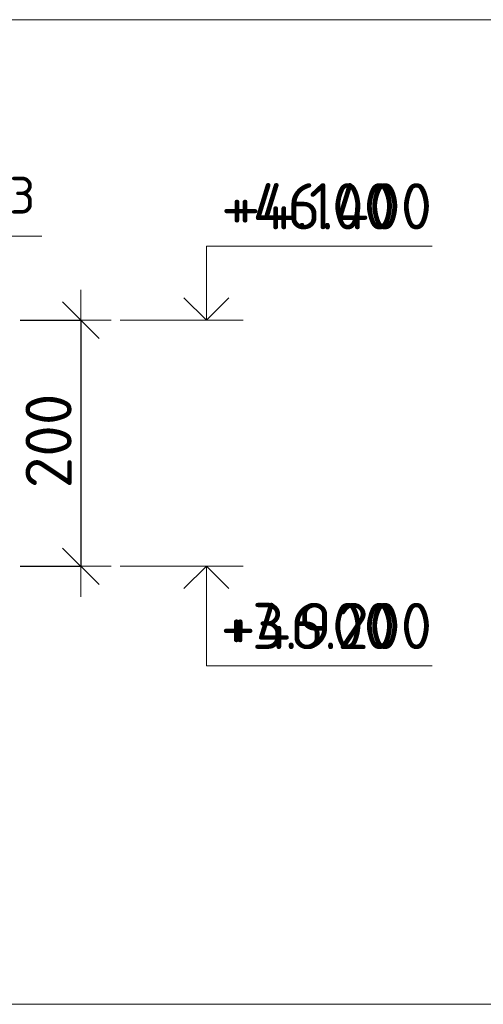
# Model space of a CAD drawing. Header units: metres. Extents: x -38 to 98, y -15 to 21.
# Tile 109 of 147: x 77.295 to 77.672, y 2.872 to 3.672. Entities that reach past the tile are written whole.
import ezdxf

# ---------------------------------------------------------------- set-up
doc = ezdxf.new("R2010")
doc.units = ezdxf.units.M
doc.header["$PDMODE"] = 65
for name, color, linetype, lineweight in [('XR$3$Размерная линия_ общее', 7, 'Continuous', 13), ('XR$4$Текст_ примечание', 7, 'Continuous', 13), ('XR$5$Размерная линия_ общее', 7, 'Continuous', 13)]:
    doc.layers.add(name, color=color, linetype=linetype, lineweight=lineweight)
doc.styles.add('ISOCPEUR', font='txt')
doc.dimstyles.new('DIMSTYLE_27', dxfattribs={"dimtxt": 0.0375, "dimasz": 0.0495, "dimexe": 0, "dimexo": 0, "dimgap": 0.01875, "dimtad": 2, "dimdec": 0, "dimlfac": 1000, "dimrnd": 1, "dimzin": 12, "dimdsep": 46, "dimtxsty": 'ISOCPEUR', "dimblk1": 'ALL_ML_STRICH', "dimblk2": 'ALL_ML_STRICH', "dimsah": 1, "dimcen": 0, "dimclrd": 7, "dimclre": 256, "dimclrt": 7, "dimadec": 0, "dimazin": 0, "dimtfac": 1, "dimtdec": 0, "dimtix": 1, "dimtmove": 2, "dimatfit": 3, "dimfxl": 0, "dimtzin": 0, "dimlwd": 0, "dimlwe": -3, "dimarcsym": 0})
doc.dimstyles.new('DIMSTYLE_36', dxfattribs={"dimtxt": 0.0375, "dimasz": 0.0495, "dimexe": 0, "dimexo": 0, "dimgap": 0.01875, "dimtad": 2, "dimdec": 0, "dimlfac": 1000, "dimrnd": 1, "dimzin": 12, "dimdsep": 46, "dimtxsty": 'ISOCPEUR', "dimblk1": 'ALL_ML_STRICH', "dimblk2": 'ALL_ML_STRICH', "dimsah": 1, "dimcen": 0, "dimclrd": 7, "dimclre": 256, "dimclrt": 7, "dimadec": 0, "dimazin": 0, "dimtfac": 1, "dimtdec": 0, "dimtix": 1, "dimtmove": 2, "dimatfit": 3, "dimfxl": 0, "dimtzin": 0, "dimlwd": 0, "dimlwe": -3, "dimarcsym": 0})

# ---------------------------------------------------------------- blocks, each defined once
blk = doc.blocks.new('СЛОЖНЫЙ_ОБЪЕКТ_28')
at = {"color": 7, "linetype": 'Continuous', "lineweight": 13, "transparency": 33554687}
blk.add_line((77.47674, 3.22759), (77.37674, 3.22759), dxfattribs=at)
at = {"color": 7, "linetype": 'Continuous', "lineweight": 35, "transparency": 33554687}
blk.add_lwpolyline([(77.42858, 3.20943), (77.44674, 3.22759), (77.4649, 3.20943)], dxfattribs=at)
at = {"color": 7, "linetype": 'Continuous', "lineweight": 13, "transparency": 33554687}
blk.add_lwpolyline([(77.44674, 3.22759), (77.44674, 3.14659), (77.60024, 3.14659)], dxfattribs=at)
blk = doc.blocks.new('СЛОЖНЫЙ_ОБЪЕКТ_29')
at = {"color": 7, "linetype": 'Continuous', "lineweight": 13, "transparency": 33554687}
blk.add_line((77.47674, 3.42759), (77.37674, 3.42759), dxfattribs=at)
blk.add_lwpolyline([(77.44674, 3.42759), (77.44674, 3.48759), (77.60024, 3.48759)], dxfattribs=at)
at = {"color": 7, "linetype": 'Continuous', "lineweight": 35, "transparency": 33554687}
blk.add_lwpolyline([(77.42858, 3.44575), (77.44674, 3.42759), (77.4649, 3.44575)], dxfattribs=at)
blk = doc.blocks.new('ALL_ML_STRICH')
at = {"color": 0, "linetype": 'ByBlock', "lineweight": -2}
for p, q in [((0, -0.5), (0, 0.5)), ((-0.3, -0.3), (0.3, 0.3)), ((-1, 0), (0.5, 0))]:
    blk.add_line(p, q, dxfattribs=at)
blk = doc.blocks.new('*D179')
at = {"layer": 'DEFPOINTS', "color": 7, "linetype": 'Continuous', "lineweight": 13, "transparency": 33554687}
for p in [(77.27536, 3.42759), (77.34478, 3.42759), (77.27536, 3.22759)]:
    blk.add_point(p, dxfattribs=at)
at = {"layer": 'XR$3$Размерная линия_ общее', "color": 253, "linetype": 'Continuous', "lineweight": -2, "true_color": 0xa0a0a0, "transparency": 33554687}
for p, q in [((77.29536, 3.42759), (77.34478, 3.42759)), ((77.29536, 3.22759), (77.34478, 3.22759))]:
    blk.add_line(p, q, dxfattribs=at)
at = {"layer": 'XR$3$Размерная линия_ общее', "color": 7, "linetype": 'Continuous', "lineweight": -2, "transparency": 33554687}
blk.add_line((77.34478, 3.42759), (77.34478, 3.22759), dxfattribs=at)
at = {"layer": 'XR$3$Размерная линия_ общее', "color": 7, "linetype": 'Continuous', "lineweight": 13, "transparency": 33554687, "xscale": 0.04950000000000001, "yscale": 0.04950000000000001, "zscale": 0.04950000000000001}
for p, rotation in [((77.34478, 3.42759), 90), ((77.34478, 3.22759), 270)]:
    blk.add_blockref('ALL_ML_STRICH', p, dxfattribs=dict(at, rotation=rotation))
at = {"layer": 'XR$3$Размерная линия_ общее', "color": 7, "linetype": 'Continuous', "lineweight": 13, "transparency": 33554687, "insert": (77.31853, 3.32946), "char_height": 0.0375, "width": 0.1125, "attachment_point": 5, "rotation": 90, "style": 'ISOCPEUR'}
blk.add_mtext('\\A1;{200}', dxfattribs=at)
blk = doc.blocks.new('*D912')
at = {"layer": 'DEFPOINTS', "color": 7, "linetype": 'Continuous', "lineweight": 13, "transparency": 33554687}
for p in [(77.27536, 3.42759), (77.34478, 3.42759), (77.27536, 3.22759)]:
    blk.add_point(p, dxfattribs=at)
at = {"layer": 'XR$5$Размерная линия_ общее', "color": 253, "linetype": 'Continuous', "lineweight": -2, "true_color": 0xa0a0a0, "transparency": 33554687}
for p, q in [((77.29536, 3.42759), (77.34478, 3.42759)), ((77.29536, 3.22759), (77.34478, 3.22759))]:
    blk.add_line(p, q, dxfattribs=at)
at = {"layer": 'XR$5$Размерная линия_ общее', "color": 7, "linetype": 'Continuous', "lineweight": -2, "transparency": 33554687}
blk.add_line((77.34478, 3.42759), (77.34478, 3.22759), dxfattribs=at)
at = {"layer": 'XR$5$Размерная линия_ общее', "color": 7, "linetype": 'Continuous', "lineweight": 13, "transparency": 33554687, "xscale": 0.04950000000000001, "yscale": 0.04950000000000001, "zscale": 0.04950000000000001}
for p, rotation in [((77.34478, 3.42759), 90), ((77.34478, 3.22759), 270)]:
    blk.add_blockref('ALL_ML_STRICH', p, dxfattribs=dict(at, rotation=rotation))
at = {"layer": 'XR$5$Размерная линия_ общее', "color": 7, "linetype": 'Continuous', "lineweight": 13, "transparency": 33554687, "insert": (77.31853, 3.32946), "char_height": 0.0375, "width": 0.1125, "attachment_point": 5, "rotation": 90, "style": 'ISOCPEUR'}
blk.add_mtext('\\A1;{200}', dxfattribs=at)
blk = doc.blocks.new('СЛОЖНЫЙ_ОБЪЕКТ_72')
at = {"color": 7, "linetype": 'Continuous', "lineweight": 13, "transparency": 33554687}
blk.add_line((77.47674, 3.22759), (77.37674, 3.22759), dxfattribs=at)
at = {"color": 7, "linetype": 'Continuous', "lineweight": 35, "transparency": 33554687}
blk.add_lwpolyline([(77.42858, 3.20943), (77.44674, 3.22759), (77.4649, 3.20943)], dxfattribs=at)
at = {"color": 7, "linetype": 'Continuous', "lineweight": 13, "transparency": 33554687}
blk.add_lwpolyline([(77.44674, 3.22759), (77.44674, 3.14659), (77.63024, 3.14659)], dxfattribs=at)
blk = doc.blocks.new('СЛОЖНЫЙ_ОБЪЕКТ_73')
at = {"color": 7, "linetype": 'Continuous', "lineweight": 13, "transparency": 33554687}
blk.add_line((77.47674, 3.42759), (77.37674, 3.42759), dxfattribs=at)
blk.add_lwpolyline([(77.44674, 3.42759), (77.44674, 3.48759), (77.63024, 3.48759)], dxfattribs=at)
at = {"color": 7, "linetype": 'Continuous', "lineweight": 35, "transparency": 33554687}
blk.add_lwpolyline([(77.42858, 3.44575), (77.44674, 3.42759), (77.4649, 3.44575)], dxfattribs=at)

msp = doc.modelspace()

# ---------------------------------------------------------------- linework, layer by layer
at = {"color": 7, "linetype": 'Continuous', "lineweight": 13, "transparency": 33554687}
msp.add_lwpolyline([(77.31312, 3.49586), (77.04591, 3.49586), (76.9923, 3.38111)], dxfattribs=at)
msp.add_lwpolyline([(77.31312, 3.49586), (77.04591, 3.49586), (76.9923, 3.38111)], dxfattribs=at)
at = {"layer": 'XR$4$Текст_ примечание', "color": 7, "linetype": 'Continuous', "lineweight": 13, "transparency": 33554687}
for p, q in [((86.41979, 3.67171), (67.91979, 3.67171)), ((86.41979, 2.87171), (67.91979, 2.87171))]:
    msp.add_line(p, q, dxfattribs=at)

# ---------------------------------------------------------------- block references
at = {"color": 7, "linetype": 'Continuous', "lineweight": 35, "transparency": 33554687}
for name in ['СЛОЖНЫЙ_ОБЪЕКТ_29', 'СЛОЖНЫЙ_ОБЪЕКТ_73', 'СЛОЖНЫЙ_ОБЪЕКТ_28', 'СЛОЖНЫЙ_ОБЪЕКТ_72']:
    msp.add_blockref(name, (0, 0), dxfattribs=at)

# ---------------------------------------------------------------- texts
at = {"color": 7, "linetype": 'Continuous', "lineweight": 13, "transparency": 33554687, "style": 'ISOCPEUR'}
for s, insert, char_height, width, attachment_point in [('\\A1;{\\fISOCPEUR|i0|b0;\\H0.030000;\\W1.000000;\\C7;Каркас Кр-3}\\P', (77.19454, 3.52499), 0.03, 0.2516296, 5), ('\\A1;{\\fISOCPEUR|i0|b0;\\H0.030000;\\W1.000000;\\C7;Каркас Кр-3}\\P', (77.19454, 3.52499), 0.03, 0.2516296, 5), ('\\A1;{\\fISOCPEUR|i0|b0;\\H0.037500;\\W1.000000;\\C7;+4.100}\\P', (77.60024, 3.50134), 0.0375, 0.1556707, 9), ('\\A1;{\\fISOCPEUR|i0|b0;\\H0.037500;\\W1.000000;\\C7;+46.400}\\P', (77.63024, 3.50134), 0.0375, 0.1942347, 9), ('\\A1;{\\fISOCPEUR|i0|b0;\\H0.037500;\\W1.000000;\\C7;+3.900}\\P', (77.60024, 3.16034), 0.0375, 0.1603125, 9), ('\\A1;{\\fISOCPEUR|i0|b0;\\H0.037500;\\W1.000000;\\C7;+46.200}\\P', (77.63024, 3.16034), 0.0375, 0.1904687, 9)]:
    msp.add_mtext(s, dxfattribs=dict(at, insert=insert, char_height=char_height, width=width, attachment_point=attachment_point))

# ---------------------------------------------------------------- dimensions: what is measured, and where the dimension line sits
at = {"layer": 'XR$3$Размерная линия_ общее', "color": 7, "linetype": 'Continuous', "lineweight": 13, "transparency": 33554687}
dim = msp.add_linear_dim(base=(77.34478, 3.22759), p1=(77.29536, 3.42759), p2=(77.29536, 3.22759), angle=270, dimstyle='DIMSTYLE_27', override={"dimpost": '<>', "dimclrd": 7, "dimclre": 253, "dimclrt": 7, "dimlwd": 0, "dimlwe": 65533}, dxfattribs=at)
dim.commit()
dim.dimension.update_dxf_attribs({"geometry": '*D179', "text_midpoint": (77.31853, 3.32946), "dimtype": 160})
at = {"layer": 'XR$5$Размерная линия_ общее', "color": 7, "linetype": 'Continuous', "lineweight": 13, "transparency": 33554687}
dim = msp.add_linear_dim(base=(77.34478, 3.22759), p1=(77.29536, 3.42759), p2=(77.29536, 3.22759), angle=270, dimstyle='DIMSTYLE_36', override={"dimpost": '<>', "dimclrd": 7, "dimclre": 253, "dimclrt": 7, "dimlwd": 0, "dimlwe": 65533}, dxfattribs=at)
dim.commit()
dim.dimension.update_dxf_attribs({"geometry": '*D912', "text_midpoint": (77.31853, 3.32946), "dimtype": 160})

doc.saveas('drawing.dxf')
